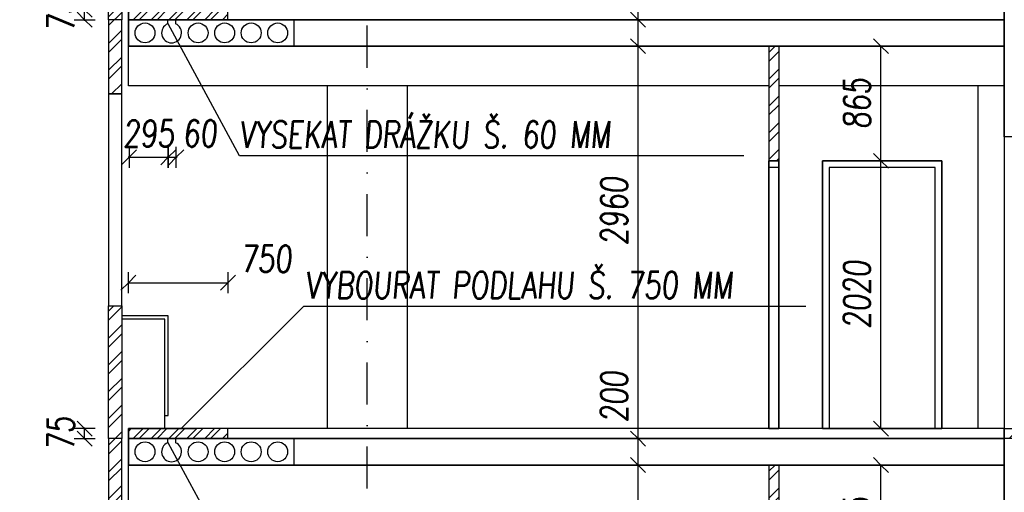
# Model space of a CAD drawing. Header units: millimetres. Extents: x 22267 to 193155, y 329430 to 541733.
# Tile 40 of 89: x 129118 to 136537, y 363750 to 367315. Entities that reach past the tile are written whole.
import ezdxf

# ---------------------------------------------------------------- set-up
doc = ezdxf.new("R2010")
doc.units = ezdxf.units.MM
doc.linetypes.add('ČERCHOVANÁ', pattern=[25.4, 12.7, -6.35, 0, -6.35])
for name, color, linetype in [('BOURÁNÍ FASÁDY', 30, 'Continuous'), ('BOURÁNÍ PODLAHY', 30, 'Continuous'), ('BOURÁNÍ PŘÍČEK', 30, 'Continuous'), ('KOTY_100', 7, 'Continuous'), ('KÓTY BP FASÁDA', 255, 'Continuous'), ('KÓTY BP PODLAHA', 255, 'Continuous'), ('KÓTY BP PŘÍČKY', 255, 'Continuous'), ('OK_beton', 141, 'Continuous'), ('OSY', 7, 'Continuous'), ('TENKA', 4, 'Continuous'), ('TLUSTA', 2, 'Continuous'), ('ŽB', 1, 'Continuous')]:
    doc.layers.add(name, color=color, linetype=linetype)
doc.styles.add('CS-ROMANS', font='romans.shx', dxfattribs={"width": 0.75, "oblique": 5})
doc.styles.add('CS-ROMANS_100', font='romans.shx', dxfattribs={"width": 0.75, "oblique": 5, "height": 200})
doc.dimstyles.new('A_KÓTA_100', dxfattribs={"dimtxt": 200, "dimasz": 4, "dimexe": 100, "dimexo": 1500, "dimgap": 80, "dimtad": 1, "dimdec": 0, "dimdsep": 46, "dimtxsty": 'CS-ROMANS_100', "dimblk": 'KOT_CARA20', "dimcen": 90, "dimse1": 1, "dimse2": 1, "dimclrd": 256, "dimclre": 256, "dimclrt": 256, "dimadec": 0, "dimazin": 0, "dimtfac": 1, "dimtdec": 0, "dimtix": 1, "dimtmove": 2, "dimatfit": 3, "dimldrblk": 'OBLIQUE', "dimfxl": 1, "dimfxlon": 1, "dimtolj": 1, "dimarcsym": 0})

# ---------------------------------------------------------------- blocks, each defined once
blk = doc.blocks.new('KOT_CARA20')
for p, q in [((0, 20), (0, -20)), ((0, 0), (-14.1, -14.1)), ((0, 0), (14.1, 14.1))]:
    blk.add_line(p, q)
blk = doc.blocks.new('*D2820')
at = {"layer": 'Defpoints', "color": 0, "transparency": 16777216}
for p in [(130237.4, 367315.5), (129942.4, 367115.5), (130237.4, 366277.2)]:
    blk.add_point(p, dxfattribs=at)
at = {"layer": 'KÓTY BP PODLAHA', "lineweight": -2, "transparency": 16777216}
for p, q in [((129938.4, 366277.2), (129934.4, 366277.2)), ((129942.4, 366277.2), (130237.4, 366277.2)), ((130241.4, 366277.2), (130245.4, 366277.2))]:
    blk.add_line(p, q, dxfattribs=at)
at = {"layer": 'KÓTY BP PODLAHA', "lineweight": -2, "transparency": 16777216, "xscale": 4, "yscale": 4, "zscale": 4}
blk.add_blockref('KOT_CARA20', (129942.4, 366277.2), dxfattribs=at)
at = {"layer": 'KÓTY BP PODLAHA', "lineweight": -2, "transparency": 16777216, "xscale": 4, "yscale": 4, "zscale": 4, "rotation": 180}
blk.add_blockref('KOT_CARA20', (130237.4, 366277.2), dxfattribs=at)
at = {"layer": 'KÓTY BP PODLAHA', "transparency": 16777216, "insert": (130089.9, 366457.2), "char_height": 200, "attachment_point": 5, "style": 'CS-ROMANS_100'}
blk.add_mtext('\\A1;295', dxfattribs=at)
blk = doc.blocks.new('_OBLIQUE')
at = {"color": 0, "linetype": 'ByBlock', "ltscale": 15}
blk.add_line((-0.5, -0.5), (0.5, 0.5), dxfattribs=at)
blk = doc.blocks.new('*D2821')
at = {"layer": 'Defpoints', "color": 0, "transparency": 16777216}
for p in [(130237.4, 367315.5), (130297.4, 367315.5), (130297.4, 366277.2)]:
    blk.add_point(p, dxfattribs=at)
at = {"layer": 'KÓTY BP PODLAHA', "lineweight": -2, "transparency": 16777216}
for p, q in [((130233.4, 366277.2), (130229.4, 366277.2)), ((130237.4, 366277.2), (130297.4, 366277.2)), ((130301.4, 366277.2), (130305.4, 366277.2))]:
    blk.add_line(p, q, dxfattribs=at)
at = {"layer": 'KÓTY BP PODLAHA', "lineweight": -2, "transparency": 16777216, "xscale": 4, "yscale": 4, "zscale": 4}
blk.add_blockref('KOT_CARA20', (130237.4, 366277.2), dxfattribs=at)
at = {"layer": 'KÓTY BP PODLAHA', "lineweight": -2, "transparency": 16777216, "xscale": 4, "yscale": 4, "zscale": 4, "rotation": 180}
blk.add_blockref('KOT_CARA20', (130297.4, 366277.2), dxfattribs=at)
at = {"layer": 'KÓTY BP PODLAHA', "transparency": 16777216, "insert": (130475.4, 366457.2), "char_height": 200, "attachment_point": 5, "style": 'CS-ROMANS_100'}
blk.add_mtext('\\A1;60', dxfattribs=at)
blk = doc.blocks.new('*D2822')
at = {"layer": 'Defpoints', "color": 0, "transparency": 16777216}
for p in [(129607.5, 367390.5), (129967.3, 367390.5), (129967.3, 367315.5)]:
    blk.add_point(p, dxfattribs=at)
at = {"layer": 'KÓTY BP PODLAHA', "lineweight": -2, "transparency": 16777216}
for p, q in [((129607.5, 367394.5), (129607.5, 367398.5)), ((129607.5, 367315.5), (129607.5, 367390.5)), ((129607.5, 367311.5), (129607.5, 367307.5))]:
    blk.add_line(p, q, dxfattribs=at)
at = {"layer": 'KÓTY BP PODLAHA', "lineweight": -2, "transparency": 16777216, "xscale": 4, "yscale": 4, "zscale": 4}
for p, rotation in [((129607.5, 367390.5), 270), ((129607.5, 367315.5), 90)]:
    blk.add_blockref('KOT_CARA20', p, dxfattribs=dict(at, rotation=rotation))
at = {"layer": 'KÓTY BP PODLAHA', "transparency": 16777216, "insert": (129427.5, 367353), "char_height": 200, "attachment_point": 5, "rotation": 90, "style": 'CS-ROMANS_100'}
blk.add_mtext('\\A1;75', dxfattribs=at)
blk = doc.blocks.new('*D2827')
at = {"layer": 'Defpoints', "color": 0, "transparency": 16777216}
for p in [(130687.4, 365331.2), (129937.4, 364230.5), (130687.4, 364230.5)]:
    blk.add_point(p, dxfattribs=at)
at = {"layer": 'KÓTY BP PODLAHA', "lineweight": -2, "transparency": 16777216}
blk.add_line((129941.4, 365331.2), (130683.4, 365331.2), dxfattribs=at)
at = {"layer": 'KÓTY BP PODLAHA', "lineweight": -2, "transparency": 16777216, "xscale": 4, "yscale": 4, "zscale": 4, "rotation": 180}
blk.add_blockref('KOT_CARA20', (129937.4, 365331.2), dxfattribs=at)
at = {"layer": 'KÓTY BP PODLAHA', "lineweight": -2, "transparency": 16777216, "xscale": 4, "yscale": 4, "zscale": 4}
blk.add_blockref('KOT_CARA20', (130687.4, 365331.2), dxfattribs=at)
at = {"layer": 'KÓTY BP PODLAHA', "transparency": 16777216, "insert": (130975.2, 365511.2), "char_height": 200, "attachment_point": 5, "style": 'CS-ROMANS_100'}
blk.add_mtext('\\A1;750', dxfattribs=at)
blk = doc.blocks.new('*D2824')
at = {"layer": 'Defpoints', "color": 0, "transparency": 16777216}
for p in [(130237.4, 364155.5), (129942.4, 363955.5), (130237.4, 363117.2)]:
    blk.add_point(p, dxfattribs=at)
at = {"layer": 'KÓTY BP PODLAHA', "lineweight": -2, "transparency": 16777216}
for p, q in [((129938.4, 363117.2), (129934.4, 363117.2)), ((129942.4, 363117.2), (130237.4, 363117.2)), ((130241.4, 363117.2), (130245.4, 363117.2))]:
    blk.add_line(p, q, dxfattribs=at)
at = {"layer": 'KÓTY BP PODLAHA', "lineweight": -2, "transparency": 16777216, "xscale": 4, "yscale": 4, "zscale": 4}
blk.add_blockref('KOT_CARA20', (129942.4, 363117.2), dxfattribs=at)
at = {"layer": 'KÓTY BP PODLAHA', "lineweight": -2, "transparency": 16777216, "xscale": 4, "yscale": 4, "zscale": 4, "rotation": 180}
blk.add_blockref('KOT_CARA20', (130237.4, 363117.2), dxfattribs=at)
at = {"layer": 'KÓTY BP PODLAHA', "transparency": 16777216, "insert": (130089.9, 363297.2), "char_height": 200, "attachment_point": 5, "style": 'CS-ROMANS_100'}
blk.add_mtext('\\A1;295', dxfattribs=at)
blk = doc.blocks.new('*D2825')
at = {"layer": 'Defpoints', "color": 0, "transparency": 16777216}
for p in [(130237.4, 364155.5), (130297.4, 364155.5), (130297.4, 363117.2)]:
    blk.add_point(p, dxfattribs=at)
at = {"layer": 'KÓTY BP PODLAHA', "lineweight": -2, "transparency": 16777216}
for p, q in [((130233.4, 363117.2), (130229.4, 363117.2)), ((130237.4, 363117.2), (130297.4, 363117.2)), ((130301.4, 363117.2), (130305.4, 363117.2))]:
    blk.add_line(p, q, dxfattribs=at)
at = {"layer": 'KÓTY BP PODLAHA', "lineweight": -2, "transparency": 16777216, "xscale": 4, "yscale": 4, "zscale": 4}
blk.add_blockref('KOT_CARA20', (130237.4, 363117.2), dxfattribs=at)
at = {"layer": 'KÓTY BP PODLAHA', "lineweight": -2, "transparency": 16777216, "xscale": 4, "yscale": 4, "zscale": 4, "rotation": 180}
blk.add_blockref('KOT_CARA20', (130297.4, 363117.2), dxfattribs=at)
at = {"layer": 'KÓTY BP PODLAHA', "transparency": 16777216, "insert": (130475.4, 363297.2), "char_height": 200, "attachment_point": 5, "style": 'CS-ROMANS_100'}
blk.add_mtext('\\A1;60', dxfattribs=at)
blk = doc.blocks.new('*D2826')
at = {"layer": 'Defpoints', "color": 0, "transparency": 16777216}
for p in [(129607.5, 364230.5), (129967.3, 364230.5), (129967.3, 364155.5)]:
    blk.add_point(p, dxfattribs=at)
at = {"layer": 'KÓTY BP PODLAHA', "lineweight": -2, "transparency": 16777216}
for p, q in [((129607.5, 364234.5), (129607.5, 364238.5)), ((129607.5, 364155.5), (129607.5, 364230.5)), ((129607.5, 364151.5), (129607.5, 364147.5))]:
    blk.add_line(p, q, dxfattribs=at)
at = {"layer": 'KÓTY BP PODLAHA', "lineweight": -2, "transparency": 16777216, "xscale": 4, "yscale": 4, "zscale": 4}
for p, rotation in [((129607.5, 364230.5), 270), ((129607.5, 364155.5), 90)]:
    blk.add_blockref('KOT_CARA20', p, dxfattribs=dict(at, rotation=rotation))
at = {"layer": 'KÓTY BP PODLAHA', "transparency": 16777216, "insert": (129427.5, 364193), "char_height": 200, "attachment_point": 5, "rotation": 90, "style": 'CS-ROMANS_100'}
blk.add_mtext('\\A1;75', dxfattribs=at)
blk = doc.blocks.new('*D2904')
at = {"layer": 'Defpoints', "color": 0, "transparency": 16777216}
for p in [(128117.9, 407305.5), (129837.4, 407305.5), (129787.4, 347755.5)]:
    blk.add_point(p, dxfattribs=at)
at = {"layer": 'KOTY_100', "lineweight": -2, "transparency": 16777216}
blk.add_line((128117.9, 347759.5), (128117.9, 407301.5), dxfattribs=at)
at = {"layer": 'KOTY_100', "lineweight": -2, "transparency": 16777216, "xscale": 4, "yscale": 4, "zscale": 4}
for p, rotation in [((128117.9, 407305.5), 90), ((128117.9, 347755.5), 270)]:
    blk.add_blockref('KOT_CARA20', p, dxfattribs=dict(at, rotation=rotation))
at = {"layer": 'KOTY_100', "transparency": 16777216, "insert": (127937.9, 377530.5), "char_height": 200, "attachment_point": 5, "rotation": 90, "style": 'CS-ROMANS_100'}
blk.add_mtext('\\A1;59550', dxfattribs=at)
blk = doc.blocks.new('*D2936')
at = {"layer": 'Defpoints', "color": 0, "transparency": 16777216}
for p in [(128533.3, 364155.5), (129837.4, 364155.5), (129837.4, 363595.5)]:
    blk.add_point(p, dxfattribs=at)
at = {"layer": 'KÓTY BP FASÁDA', "lineweight": -2, "transparency": 16777216}
blk.add_line((128533.3, 363599.5), (128533.3, 364151.5), dxfattribs=at)
at = {"layer": 'KÓTY BP FASÁDA', "lineweight": -2, "transparency": 16777216, "xscale": 4, "yscale": 4, "zscale": 4}
for p, rotation in [((128533.3, 364155.5), 90), ((128533.3, 363595.5), 270)]:
    blk.add_blockref('KOT_CARA20', p, dxfattribs=dict(at, rotation=rotation))
at = {"layer": 'KÓTY BP FASÁDA', "transparency": 16777216, "insert": (128353.3, 363875.5), "char_height": 200, "attachment_point": 5, "rotation": 90, "style": 'CS-ROMANS_100'}
blk.add_mtext('\\A1;560', dxfattribs=at)
blk = doc.blocks.new('*D2937')
at = {"layer": 'Defpoints', "color": 0, "transparency": 16777216}
for p in [(128533.3, 365155.5), (129837.4, 365155.5), (129837.4, 364155.5)]:
    blk.add_point(p, dxfattribs=at)
at = {"layer": 'KÓTY BP FASÁDA', "lineweight": -2, "transparency": 16777216}
blk.add_line((128533.3, 364159.5), (128533.3, 365151.5), dxfattribs=at)
at = {"layer": 'KÓTY BP FASÁDA', "lineweight": -2, "transparency": 16777216, "xscale": 4, "yscale": 4, "zscale": 4}
for p, rotation in [((128533.3, 365155.5), 90), ((128533.3, 364155.5), 270)]:
    blk.add_blockref('KOT_CARA20', p, dxfattribs=dict(at, rotation=rotation))
at = {"layer": 'KÓTY BP FASÁDA', "transparency": 16777216, "insert": (128353.3, 364655.5), "char_height": 200, "attachment_point": 5, "rotation": 90, "style": 'CS-ROMANS_100'}
blk.add_mtext('\\A1;1000', dxfattribs=at)
blk = doc.blocks.new('*D2938')
at = {"layer": 'Defpoints', "color": 0, "transparency": 16777216}
for p in [(128533.3, 366755.5), (129837.4, 366755.5), (129837.4, 365155.5)]:
    blk.add_point(p, dxfattribs=at)
at = {"layer": 'KÓTY BP FASÁDA', "lineweight": -2, "transparency": 16777216}
blk.add_line((128533.3, 365159.5), (128533.3, 366751.5), dxfattribs=at)
at = {"layer": 'KÓTY BP FASÁDA', "lineweight": -2, "transparency": 16777216, "xscale": 4, "yscale": 4, "zscale": 4}
for p, rotation in [((128533.3, 366755.5), 90), ((128533.3, 365155.5), 270)]:
    blk.add_blockref('KOT_CARA20', p, dxfattribs=dict(at, rotation=rotation))
at = {"layer": 'KÓTY BP FASÁDA', "transparency": 16777216, "insert": (128353.3, 365955.5), "char_height": 200, "attachment_point": 5, "rotation": 90, "style": 'CS-ROMANS_100'}
blk.add_mtext('\\A1;1600', dxfattribs=at)
blk = doc.blocks.new('*D2939')
at = {"layer": 'Defpoints', "color": 0, "transparency": 16777216}
for p in [(128533.3, 367315.5), (129837.4, 367315.5), (129837.4, 366755.5)]:
    blk.add_point(p, dxfattribs=at)
at = {"layer": 'KÓTY BP FASÁDA', "lineweight": -2, "transparency": 16777216}
blk.add_line((128533.3, 366759.5), (128533.3, 367311.5), dxfattribs=at)
at = {"layer": 'KÓTY BP FASÁDA', "lineweight": -2, "transparency": 16777216, "xscale": 4, "yscale": 4, "zscale": 4}
for p, rotation in [((128533.3, 367315.5), 90), ((128533.3, 366755.5), 270)]:
    blk.add_blockref('KOT_CARA20', p, dxfattribs=dict(at, rotation=rotation))
at = {"layer": 'KÓTY BP FASÁDA', "transparency": 16777216, "insert": (128353.3, 367035.5), "char_height": 200, "attachment_point": 5, "rotation": 90, "style": 'CS-ROMANS_100'}
blk.add_mtext('\\A1;560', dxfattribs=at)
blk = doc.blocks.new('*D2940')
at = {"layer": 'Defpoints', "color": 0, "transparency": 16777216}
for p in [(128533.3, 368315.5), (129837.4, 368315.5), (129837.4, 367315.5)]:
    blk.add_point(p, dxfattribs=at)
at = {"layer": 'KÓTY BP FASÁDA', "lineweight": -2, "transparency": 16777216}
blk.add_line((128533.3, 367319.5), (128533.3, 368311.5), dxfattribs=at)
at = {"layer": 'KÓTY BP FASÁDA', "lineweight": -2, "transparency": 16777216, "xscale": 4, "yscale": 4, "zscale": 4}
for p, rotation in [((128533.3, 368315.5), 90), ((128533.3, 367315.5), 270)]:
    blk.add_blockref('KOT_CARA20', p, dxfattribs=dict(at, rotation=rotation))
at = {"layer": 'KÓTY BP FASÁDA', "transparency": 16777216, "insert": (128353.3, 367815.5), "char_height": 200, "attachment_point": 5, "rotation": 90, "style": 'CS-ROMANS_100'}
blk.add_mtext('\\A1;1000', dxfattribs=at)
blk = doc.blocks.new('*D3277')
at = {"layer": 'Defpoints', "color": 0, "transparency": 16777216}
for p in [(133777.5, 363955.5), (133973.7, 363955.5), (134056.8, 360995.5)]:
    blk.add_point(p, dxfattribs=at)
at = {"layer": 'KOTY_100', "lineweight": -2, "transparency": 16777216}
blk.add_line((133777.5, 360999.5), (133777.5, 363951.5), dxfattribs=at)
at = {"layer": 'KOTY_100', "lineweight": -2, "transparency": 16777216, "xscale": 4, "yscale": 4, "zscale": 4}
for p, rotation in [((133777.5, 363955.5), 90), ((133777.5, 360995.5), 270)]:
    blk.add_blockref('KOT_CARA20', p, dxfattribs=dict(at, rotation=rotation))
at = {"layer": 'KOTY_100', "transparency": 16777216, "insert": (133597.5, 362640.1), "char_height": 200, "attachment_point": 5, "rotation": 90, "style": 'CS-ROMANS_100'}
blk.add_mtext('\\A1;2960', dxfattribs=at)
blk = doc.blocks.new('*D3278')
at = {"layer": 'Defpoints', "color": 0, "transparency": 16777216}
for p in [(133777.5, 364155.5), (133996.4, 364155.5), (133973.7, 363955.5)]:
    blk.add_point(p, dxfattribs=at)
at = {"layer": 'KOTY_100', "lineweight": -2, "transparency": 16777216}
blk.add_line((133777.5, 363959.5), (133777.5, 364151.5), dxfattribs=at)
at = {"layer": 'KOTY_100', "lineweight": -2, "transparency": 16777216, "xscale": 4, "yscale": 4, "zscale": 4}
for p, rotation in [((133777.5, 364155.5), 90), ((133777.5, 363955.5), 270)]:
    blk.add_blockref('KOT_CARA20', p, dxfattribs=dict(at, rotation=rotation))
at = {"layer": 'KOTY_100', "transparency": 16777216, "insert": (133597.5, 364470.1), "char_height": 200, "attachment_point": 5, "rotation": 90, "style": 'CS-ROMANS_100'}
blk.add_mtext('\\A1;200', dxfattribs=at)
blk = doc.blocks.new('*D3279')
at = {"layer": 'Defpoints', "color": 0, "transparency": 16777216}
for p in [(133777.5, 367115.5), (134056.7, 367115.5), (133996.4, 364155.5)]:
    blk.add_point(p, dxfattribs=at)
at = {"layer": 'KOTY_100', "lineweight": -2, "transparency": 16777216}
blk.add_line((133777.5, 364159.5), (133777.5, 367111.5), dxfattribs=at)
at = {"layer": 'KOTY_100', "lineweight": -2, "transparency": 16777216, "xscale": 4, "yscale": 4, "zscale": 4}
for p, rotation in [((133777.5, 367115.5), 90), ((133777.5, 364155.5), 270)]:
    blk.add_blockref('KOT_CARA20', p, dxfattribs=dict(at, rotation=rotation))
at = {"layer": 'KOTY_100', "transparency": 16777216, "insert": (133597.5, 365870.7), "char_height": 200, "attachment_point": 5, "rotation": 90, "style": 'CS-ROMANS_100'}
blk.add_mtext('\\A1;2960', dxfattribs=at)
blk = doc.blocks.new('*D3280')
at = {"layer": 'Defpoints', "color": 0, "transparency": 16777216}
for p in [(133777.5, 367315.5), (134049.2, 367315.5), (134056.7, 367115.5)]:
    blk.add_point(p, dxfattribs=at)
at = {"layer": 'KOTY_100', "lineweight": -2, "transparency": 16777216}
blk.add_line((133777.5, 367119.5), (133777.5, 367311.5), dxfattribs=at)
at = {"layer": 'KOTY_100', "lineweight": -2, "transparency": 16777216, "xscale": 4, "yscale": 4, "zscale": 4}
for p, rotation in [((133777.5, 367315.5), 90), ((133777.5, 367115.5), 270)]:
    blk.add_blockref('KOT_CARA20', p, dxfattribs=dict(at, rotation=rotation))
at = {"layer": 'KOTY_100', "transparency": 16777216, "insert": (133597.5, 367668.2), "char_height": 200, "attachment_point": 5, "rotation": 90, "style": 'CS-ROMANS_100'}
blk.add_mtext('\\A1;200', dxfattribs=at)
blk = doc.blocks.new('*D3281')
at = {"layer": 'Defpoints', "color": 0, "transparency": 16777216}
for p in [(133777.5, 370275.5), (134388.5, 370275.5), (134049.2, 367315.5)]:
    blk.add_point(p, dxfattribs=at)
at = {"layer": 'KOTY_100', "lineweight": -2, "transparency": 16777216}
blk.add_line((133777.5, 367319.5), (133777.5, 370271.5), dxfattribs=at)
at = {"layer": 'KOTY_100', "lineweight": -2, "transparency": 16777216, "xscale": 4, "yscale": 4, "zscale": 4}
for p, rotation in [((133777.5, 370275.5), 90), ((133777.5, 367315.5), 270)]:
    blk.add_blockref('KOT_CARA20', p, dxfattribs=dict(at, rotation=rotation))
at = {"layer": 'KOTY_100', "transparency": 16777216, "insert": (133597.5, 369027.9), "char_height": 200, "attachment_point": 5, "rotation": 90, "style": 'CS-ROMANS_100'}
blk.add_mtext('\\A1;2960', dxfattribs=at)
blk = doc.blocks.new('*D3398')
at = {"layer": 'Defpoints', "color": 0, "transparency": 16777216}
for p in [(135607.3, 363955.5), (135807.9, 363955.5), (134837.4, 363090.5)]:
    blk.add_point(p, dxfattribs=at)
at = {"layer": 'KÓTY BP PŘÍČKY', "lineweight": -2, "transparency": 16777216}
blk.add_line((135607.3, 363094.5), (135607.3, 363951.5), dxfattribs=at)
at = {"layer": 'KÓTY BP PŘÍČKY', "lineweight": -2, "transparency": 16777216, "xscale": 4, "yscale": 4, "zscale": 4}
for p, rotation in [((135607.3, 363955.5), 90), ((135607.3, 363090.5), 270)]:
    blk.add_blockref('KOT_CARA20', p, dxfattribs=dict(at, rotation=rotation))
at = {"layer": 'KÓTY BP PŘÍČKY', "transparency": 16777216, "insert": (135427.3, 363523), "char_height": 200, "attachment_point": 5, "rotation": 90, "style": 'CS-ROMANS_100'}
blk.add_mtext('\\A1;865', dxfattribs=at)
blk = doc.blocks.new('*D3399')
at = {"layer": 'Defpoints', "color": 0, "transparency": 16777216}
for p in [(134837.4, 366250.5), (135607.3, 366250.5), (135041.3, 364230.5)]:
    blk.add_point(p, dxfattribs=at)
at = {"layer": 'KÓTY BP PŘÍČKY', "lineweight": -2, "transparency": 16777216}
blk.add_line((135607.3, 364234.5), (135607.3, 366246.5), dxfattribs=at)
at = {"layer": 'KÓTY BP PŘÍČKY', "lineweight": -2, "transparency": 16777216, "xscale": 4, "yscale": 4, "zscale": 4}
for p, rotation in [((135607.3, 366250.5), 90), ((135607.3, 364230.5), 270)]:
    blk.add_blockref('KOT_CARA20', p, dxfattribs=dict(at, rotation=rotation))
at = {"layer": 'KÓTY BP PŘÍČKY', "transparency": 16777216, "insert": (135427.3, 365240.5), "char_height": 200, "attachment_point": 5, "rotation": 90, "style": 'CS-ROMANS_100'}
blk.add_mtext('\\A1;2020', dxfattribs=at)
blk = doc.blocks.new('*D3400')
at = {"layer": 'Defpoints', "color": 0, "transparency": 16777216}
for p in [(135607.3, 367115.5), (135807.9, 367115.5), (134837.4, 366250.5)]:
    blk.add_point(p, dxfattribs=at)
at = {"layer": 'KÓTY BP PŘÍČKY', "lineweight": -2, "transparency": 16777216}
blk.add_line((135607.3, 366254.5), (135607.3, 367111.5), dxfattribs=at)
at = {"layer": 'KÓTY BP PŘÍČKY', "lineweight": -2, "transparency": 16777216, "xscale": 4, "yscale": 4, "zscale": 4}
for p, rotation in [((135607.3, 367115.5), 90), ((135607.3, 366250.5), 270)]:
    blk.add_blockref('KOT_CARA20', p, dxfattribs=dict(at, rotation=rotation))
at = {"layer": 'KÓTY BP PŘÍČKY', "transparency": 16777216, "insert": (135427.3, 366683), "char_height": 200, "attachment_point": 5, "rotation": 90, "style": 'CS-ROMANS_100'}
blk.add_mtext('\\A1;865', dxfattribs=at)

msp = doc.modelspace()

# ---------------------------------------------------------------- hatches: boundary and pattern name
at = {"layer": 'BOURÁNÍ FASÁDY'}
h = msp.add_hatch(dxfattribs=at)
h.set_pattern_fill('ANSI32', color=256, scale=15)
h.set_pattern_definition([(45, (99276.44, 0), (-101.02788, 101.02788), []), (45, (99343.79, 0), (-101.02788, 101.02788), [])])
h.paths.add_polyline_path([(129787.4, 406600.5), (129887.4, 406600.5), (129887.4, 407305.5), (129787.4, 407305.5)])
h.paths.add_polyline_path([(129787.4, 404675.5), (129887.4, 404675.5), (129887.4, 406600.5), (129787.4, 406600.5)])
h.paths.add_polyline_path([(129887.4, 402075.5), (129787.4, 402075.5), (129787.4, 403075.5), (129887.4, 403075.5)])
h.paths.add_polyline_path([(129787.4, 401515.5), (129887.4, 401515.5), (129887.4, 402075.5), (129787.4, 402075.5)])
h.paths.add_polyline_path([(129887.4, 398915.5), (129787.4, 398915.5), (129787.4, 399915.5), (129887.4, 399915.5)])
h.paths.add_polyline_path([(129787.4, 398355.5), (129887.4, 398355.5), (129887.4, 398915.5), (129787.4, 398915.5)])
h.paths.add_polyline_path([(129887.4, 395755.5), (129787.4, 395755.5), (129787.4, 396755.5), (129887.4, 396755.5)])
h.paths.add_polyline_path([(129787.4, 395195.5), (129887.4, 395195.5), (129887.4, 395755.5), (129787.4, 395755.5)])
h.paths.add_polyline_path([(129887.4, 392595.5), (129787.4, 392595.5), (129787.4, 393595.5), (129887.4, 393595.5)])
h.paths.add_polyline_path([(129787.4, 392035.5), (129887.4, 392035.5), (129887.4, 392595.5), (129787.4, 392595.5)])
h.paths.add_polyline_path([(129887.4, 389435.5), (129787.4, 389435.5), (129787.4, 390435.5), (129887.4, 390435.5)])
h.paths.add_polyline_path([(129787.4, 388875.5), (129887.4, 388875.5), (129887.4, 389435.5), (129787.4, 389435.5)])
h.paths.add_polyline_path([(129787.4, 385715.5), (129887.4, 385715.5), (129887.4, 386275.5), (129787.4, 386275.5)])
h.paths.add_polyline_path([(129887.4, 386275.5), (129787.4, 386275.5), (129787.4, 387275.5), (129887.4, 387275.5)])
h.paths.add_polyline_path([(129887.4, 383115.5), (129787.4, 383115.5), (129787.4, 384115.5), (129887.4, 384115.5)])
h.paths.add_polyline_path([(129787.4, 382555.5), (129887.4, 382555.5), (129887.4, 383115.5), (129787.4, 383115.5)])
h.paths.add_polyline_path([(129887.4, 379955.5), (129787.4, 379955.5), (129787.4, 380955.5), (129887.4, 380955.5)])
h.paths.add_polyline_path([(129787.4, 379395.5), (129887.4, 379395.5), (129887.4, 379955.5), (129787.4, 379955.5)])
h.paths.add_polyline_path([(129887.4, 376795.5), (129787.4, 376795.5), (129787.4, 377795.5), (129887.4, 377795.5)])
h.paths.add_polyline_path([(129787.4, 376235.5), (129887.4, 376235.5), (129887.4, 376795.5), (129787.4, 376795.5)])
h.paths.add_polyline_path([(129887.4, 373635.5), (129787.4, 373635.5), (129787.4, 374635.5), (129887.4, 374635.5)])
h.paths.add_polyline_path([(129787.4, 373075.5), (129887.4, 373075.5), (129887.4, 373635.5), (129787.4, 373635.5)])
h.paths.add_polyline_path([(129887.4, 370475.5), (129787.4, 370475.5), (129787.4, 371475.5), (129887.4, 371475.5)])
h.paths.add_polyline_path([(129787.4, 369915.5), (129887.4, 369915.5), (129887.4, 370475.5), (129787.4, 370475.5)])
h.paths.add_polyline_path([(129887.4, 367315.5), (129787.4, 367315.5), (129787.4, 368315.5), (129887.4, 368315.5)])
h.paths.add_polyline_path([(129787.4, 366755.5), (129887.4, 366755.5), (129887.4, 367315.5), (129787.4, 367315.5)])
h.paths.add_polyline_path([(129887.4, 364155.5), (129787.4, 364155.5), (129787.4, 365155.5), (129887.4, 365155.5)])
h.paths.add_polyline_path([(129787.4, 363595.5), (129887.4, 363595.5), (129887.4, 364155.5), (129787.4, 364155.5)])
h.paths.add_polyline_path([(129887.4, 360995.5), (129787.4, 360995.5), (129787.4, 361995.5), (129887.4, 361995.5)])
h.paths.add_polyline_path([(129787.4, 360435.5), (129887.4, 360435.5), (129887.4, 360995.5), (129787.4, 360995.5)])
h.paths.add_polyline_path([(129887.4, 357835.5), (129787.4, 357835.5), (129787.4, 358835.5), (129887.4, 358835.5)])
h.paths.add_polyline_path([(129787.4, 357275.5), (129887.4, 357275.5), (129887.4, 357835.5), (129787.4, 357835.5)])
h.paths.add_polyline_path([(129887.4, 354675.5), (129787.4, 354675.5), (129787.4, 355675.5), (129887.4, 355675.5)])
h.paths.add_polyline_path([(129787.4, 354115.5), (129887.4, 354115.5), (129887.4, 354675.5), (129787.4, 354675.5)])
h.paths.add_polyline_path([(129887.4, 351515.5), (129787.4, 351515.5), (129787.4, 352515.5), (129887.4, 352515.5)])
h.paths.add_polyline_path([(129787.4, 350955.5), (129887.4, 350955.5), (129887.4, 351515.5), (129787.4, 351515.5)])
h.paths.add_polyline_path([(129887.4, 347755.5), (129787.4, 347755.5), (129787.4, 348355.5), (129887.4, 348355.5)])
h.paths.add_polyline_path([(129887.4, 348355.5), (129787.4, 348355.5), (129787.4, 349355.5), (129887.4, 349355.5)])
at = {"layer": 'BOURÁNÍ PODLAHY'}
h = msp.add_hatch(dxfattribs=at)
h.set_pattern_fill('ANSI32', color=256, scale=10)
h.set_pattern_definition([(45, (99276.44, -34760), (-67.35192, 67.35192), []), (45, (99321.34, -34760), (-67.35192, 67.35192), [])])
h.paths.add_polyline_path([(130237.4, 367390.5), (129937.4, 367390.5), (129937.4, 367315.5), (130237.4, 367315.5)])
h.paths.add_polyline_path([(130687.4, 367390.5), (130237.4, 367390.5), (130237.4, 367315.5), (130687.4, 367315.5)])
h = msp.add_hatch(dxfattribs=at)
h.set_pattern_fill('ANSI32', color=256, scale=10)
h.set_pattern_definition([(45, (99276.44, -37920), (-67.35192, 67.35192), []), (45, (99321.34, -37920), (-67.35192, 67.35192), [])])
h.paths.add_polyline_path([(130237.4, 364230.5), (129937.4, 364230.5), (129937.4, 364155.5), (130237.4, 364155.5)])
h.paths.add_polyline_path([(130687.4, 364230.5), (130237.4, 364230.5), (130237.4, 364155.5), (130687.4, 364155.5)])
at = {"layer": 'BOURÁNÍ PŘÍČEK'}
h = msp.add_hatch(dxfattribs=at)
h.set_pattern_fill('ANSI32', color=256, scale=15)
h.set_pattern_definition([(45, (94701.44, -35885), (-101.02788, 101.02788), []), (45, (94768.79, -35885), (-101.02788, 101.02788), [])])
h.paths.add_polyline_path([(134762.4, 367115.5), (134837.4, 367115.5), (134837.4, 366250.5), (134762.4, 366250.5)])
h = msp.add_hatch(dxfattribs=at)
h.set_pattern_fill('ANSI32', color=256, scale=15)
h.set_pattern_definition([(45, (-2e-10, -37920), (-101.02788, 101.02788), []), (45, (67.35, -37920), (-101.02788, 101.02788), [])])
h.paths.add_polyline_path([(136537.4, 364230.5), (140622.4, 364230.5), (140622.4, 364155.5), (136537.4, 364155.5)])
h = msp.add_hatch(dxfattribs=at)
h.set_pattern_fill('ANSI32', color=256, scale=15)
h.set_pattern_definition([(45, (94701.44, -39045), (-101.02788, 101.02788), []), (45, (94768.79, -39045), (-101.02788, 101.02788), [])])
h.paths.add_polyline_path([(134762.4, 363955.5), (134837.4, 363955.5), (134837.4, 363090.5), (134762.4, 363090.5)])

# ---------------------------------------------------------------- linework, layer by layer
at = {"layer": 'BOURÁNÍ FASÁDY'}
for points in [[(129887.4, 367315.5), (129787.4, 367315.5), (129787.4, 368315.5), (129887.4, 368315.5)], [(129787.4, 366755.5), (129887.4, 366755.5), (129887.4, 367315.5), (129787.4, 367315.5)], [(129787.4, 365155.5), (129887.4, 365155.5), (129887.4, 366755.5), (129787.4, 366755.5)], [(129887.4, 364155.5), (129787.4, 364155.5), (129787.4, 365155.5), (129887.4, 365155.5)], [(129787.4, 363595.5), (129887.4, 363595.5), (129887.4, 364155.5), (129787.4, 364155.5)]]:
    msp.add_lwpolyline(points, close=True, dxfattribs=at)
for points in [[(130212.4, 364330.5), (130237.4, 364330.5), (130237.4, 365080.5), (129887.4, 365080.5)], [(130212.4, 364230.5), (130212.4, 365055.5), (129887.4, 365055.5)]]:
    msp.add_lwpolyline(points, dxfattribs=at)
at = {"layer": 'BOURÁNÍ PODLAHY'}
for p, q in [((130237.4, 367315.5), (129937.4, 367315.5)), ((130232.4, 367315.5), (130232.4, 367284.2)), ((130232.4, 367315.5), (130292.4, 367315.5)), ((130292.4, 367315.5), (130292.4, 367284.2)), ((130237.4, 364155.5), (129937.4, 364155.5)), ((130232.4, 364155.5), (130232.4, 364124.2)), ((130232.4, 364155.5), (130292.4, 364155.5)), ((130292.4, 364155.5), (130292.4, 364124.2))]:
    msp.add_line(p, q, dxfattribs=at)
for points in [[(129937.4, 367315.5), (130687.4, 367315.5), (130687.4, 367390.5), (129937.4, 367390.5)], [(129937.4, 364155.5), (130687.4, 364155.5), (130687.4, 364230.5), (129937.4, 364230.5)]]:
    msp.add_lwpolyline(points, close=True, dxfattribs=at)
for centre in [(130262.4, 367215.5), (130262.4, 364055.5)]:
    msp.add_arc(centre, 75, 113.57818, 66.42182, dxfattribs=at)
at = {"layer": 'BOURÁNÍ PŘÍČEK'}
for points in [[(136537.4, 406325.5), (136537.4, 335810.5)], [(134762.4, 367115.5), (134762.4, 366250.5)], [(134837.4, 367115.5), (134837.4, 366250.5)], [(134762.4, 363955.5), (134762.4, 363090.5)], [(134837.4, 363955.5), (134837.4, 363090.5)]]:
    msp.add_lwpolyline(points, dxfattribs=at)
for points in [[(134762.4, 366250.5), (134837.4, 366250.5), (134837.4, 366200.5), (134762.4, 366200.5)], [(134762.4, 364230.5), (134837.4, 364230.5), (134837.4, 366250.5), (134762.4, 366250.5)], [(134762.4, 366250.5), (134837.4, 366250.5), (134837.4, 364230.5), (134762.4, 364230.5)], [(135167.4, 364230.5), (136067.4, 364230.5), (136067.4, 366250.5), (135167.4, 366250.5)], [(135167.4, 366250.5), (136067.4, 366250.5), (136067.4, 364230.5), (135167.4, 364230.5)], [(135217.4, 364230.5), (136017.4, 364230.5), (136017.4, 366200.5), (135217.4, 366200.5)], [(136537.4, 364230.5), (140622.4, 364230.5), (140622.4, 364155.5), (136537.4, 364155.5)]]:
    msp.add_lwpolyline(points, close=True, dxfattribs=at)
at = {"layer": 'KÓTY BP PODLAHA'}
for p, q in [((130774.8, 366287.7), (130237.4, 367284.2)), ((134575.7, 366287.7), (130774.8, 366287.7)), ((131256.4, 365151.6), (130335.3, 364230.5)), ((135042.4, 365151.6), (131256.4, 365151.6)), ((130774.8, 363127.7), (130237.4, 364124.2))]:
    msp.add_line(p, q, dxfattribs=at)
at = {"layer": 'OK_beton'}
for p, q in [((131187.4, 367115.5), (131187.4, 367315.5)), ((131187.4, 363955.5), (131187.4, 364155.5))]:
    msp.add_line(p, q, dxfattribs=at)
for centre in [(130062.4, 367215.5), (130462.4, 367215.5), (130662.4, 367215.5), (130862.4, 367215.5), (131062.4, 367215.5), (130062.4, 364055.5), (130462.4, 364055.5), (130662.4, 364055.5), (130862.4, 364055.5), (131062.4, 364055.5)]:
    msp.add_circle(centre, 75, dxfattribs=at)
at = {"layer": 'OSY', "linetype": 'ČERCHOVANÁ', "ltscale": 25}
msp.add_lwpolyline([(131737.4, 331387.3), (131737.4, 408305.5)], dxfattribs=at)
at = {"layer": 'TENKA'}
for points in [[(136537.4, 367315.5), (129937.4, 367315.5)], [(134762.4, 366815.5), (129937.4, 366815.5), (129937.4, 367115.5), (136537.4, 367115.5), (136537.4, 366815.5), (134837.4, 366815.5)], [(131437.4, 364230.5), (131437.4, 366815.5)], [(132037.4, 366815.5), (132037.4, 364230.5)], [(136337.4, 366815.5), (136337.4, 364230.5)], [(136537.4, 364155.5), (129937.4, 364155.5)], [(134762.4, 363655.5), (129937.4, 363655.5), (129937.4, 363955.5), (136537.4, 363955.5), (136537.4, 363655.5), (134837.4, 363655.5)]]:
    msp.add_lwpolyline(points, dxfattribs=at)
at = {"layer": 'TLUSTA'}
for points in [[(129937.4, 367115.5), (129937.4, 367390.5)], [(129937.4, 367315.5), (129937.4, 367390.5), (130437.4, 367390.5)], [(136537.4, 367115.5), (129937.4, 367115.5)], [(136537.4, 364230.5), (129937.4, 364230.5)], [(129937.4, 363955.5), (129937.4, 364230.5)], [(129937.4, 364155.5), (129937.4, 364230.5), (130437.4, 364230.5)], [(136537.4, 363955.5), (129937.4, 363955.5)]]:
    msp.add_lwpolyline(points, dxfattribs=at)
at = {"layer": 'ŽB'}
for points in [[(136537.4, 367390.5), (136737.4, 367390.5), (136737.4, 366430.5), (136537.4, 366430.5)], [(129937.4, 367315.5), (136537.4, 367315.5), (136537.4, 367115.5), (129937.4, 367115.5)], [(136537.4, 364230.5), (136737.4, 364230.5), (136737.4, 363270.5), (136537.4, 363270.5)], [(129937.4, 364155.5), (136537.4, 364155.5), (136537.4, 363955.5), (129937.4, 363955.5)]]:
    msp.add_lwpolyline(points, close=True, dxfattribs=at)
for points in [[(130147.4, 367315.5), (129937.4, 367315.5), (129937.4, 367115.5), (130147.4, 367115.5)], [(130147.4, 364155.5), (129937.4, 364155.5), (129937.4, 363955.5), (130147.4, 363955.5)]]:
    msp.add_lwpolyline(points, dxfattribs=at)

# ---------------------------------------------------------------- texts
at = {"layer": 'KÓTY BP PODLAHA', "ltscale": 15, "style": 'CS-ROMANS', "oblique": 5, "width": 0.75}
for s, p in [('VYSEKAT DRÁŽKU Š. 60 MM', (130773, 366348.6)), ('VYBOURAT PODLAHU Š. 750 MM ', (131269, 365212.6))]:
    msp.add_text(s, height=200, dxfattribs=at).set_placement(p)

# ---------------------------------------------------------------- dimensions: what is measured, and where the dimension line sits
at = {"layer": 'KOTY_100'}
dim = msp.add_linear_dim(base=(128117.9, 407305.5), p1=(129787.4, 347755.5), p2=(129837.4, 407305.5), angle=90, dimstyle='A_KÓTA_100', dxfattribs=at)
dim.commit()
dim.dimension.update_dxf_attribs({"geometry": '*D2904', "text_midpoint": (127937.9, 377530.5)})
for base, p1, p2, picture, middle in [((133777.5, 370275.5), (134049.2, 367315.5), (134388.5, 370275.5), '*D3281', (133597.5, 369027.9)), ((133777.5, 367315.5), (134056.7, 367115.5), (134049.2, 367315.5), '*D3280', (133597.5, 367668.2)), ((133777.5, 367115.5), (133996.4, 364155.5), (134056.7, 367115.5), '*D3279', (133597.5, 365870.7)), ((133777.5, 364155.5), (133973.7, 363955.5), (133996.4, 364155.5), '*D3278', (133597.5, 364470.1)), ((133777.5, 363955.5), (134056.8, 360995.5), (133973.7, 363955.5), '*D3277', (133597.5, 362640.1))]:
    dim = msp.add_linear_dim(base=base, p1=p1, p2=p2, angle=90, dimstyle='A_KÓTA_100', dxfattribs=at)
    dim.commit()
    dim.dimension.update_dxf_attribs({"geometry": picture, "text_midpoint": middle, "dimtype": 160})
at = {"layer": 'KÓTY BP FASÁDA'}
for base, p1, p2, picture, middle in [((128533.3, 368315.5), (129837.4, 367315.5), (129837.4, 368315.5), '*D2940', (128353.3, 367815.5)), ((128533.3, 367315.5), (129837.4, 366755.5), (129837.4, 367315.5), '*D2939', (128353.3, 367035.5)), ((128533.3, 366755.5), (129837.4, 365155.5), (129837.4, 366755.5), '*D2938', (128353.3, 365955.5)), ((128533.3, 365155.5), (129837.4, 364155.5), (129837.4, 365155.5), '*D2937', (128353.3, 364655.5)), ((128533.3, 364155.5), (129837.4, 363595.5), (129837.4, 364155.5), '*D2936', (128353.3, 363875.5))]:
    dim = msp.add_linear_dim(base=base, p1=p1, p2=p2, angle=90, dimstyle='A_KÓTA_100', dxfattribs=at)
    dim.commit()
    dim.dimension.update_dxf_attribs({"geometry": picture, "text_midpoint": middle})
at = {"layer": 'KÓTY BP PODLAHA'}
for base, p1, p2, picture, middle in [((129607.5, 367390.5), (129967.3, 367315.5), (129967.3, 367390.5), '*D2822', (129427.5, 367353)), ((129607.5, 364230.5), (129967.3, 364155.5), (129967.3, 364230.5), '*D2826', (129427.5, 364193))]:
    dim = msp.add_linear_dim(base=base, p1=p1, p2=p2, angle=90, dimstyle='A_KÓTA_100', dxfattribs=at)
    dim.commit()
    dim.dimension.update_dxf_attribs({"geometry": picture, "text_midpoint": middle})
for base, p1, p2, picture, middle in [((130237.4, 366277.2), (129942.4, 367115.5), (130237.4, 367315.5), '*D2820', (130089.9, 366457.2)), ((130237.4, 363117.2), (129942.4, 363955.5), (130237.4, 364155.5), '*D2824', (130089.9, 363297.2))]:
    dim = msp.add_linear_dim(base=base, p1=p1, p2=p2, dimstyle='A_KÓTA_100', dxfattribs=at)
    dim.commit()
    dim.dimension.update_dxf_attribs({"geometry": picture, "text_midpoint": middle})
for base, p1, p2, picture, middle in [((130297.4, 366277.2), (130237.4, 367315.5), (130297.4, 367315.5), '*D2821', (130475.4, 366457.2)), ((130687.4, 365331.2), (129937.4, 364230.5), (130687.4, 364230.5), '*D2827', (130975.2, 365511.2)), ((130297.4, 363117.2), (130237.4, 364155.5), (130297.4, 364155.5), '*D2825', (130475.4, 363297.2))]:
    dim = msp.add_linear_dim(base=base, p1=p1, p2=p2, dimstyle='A_KÓTA_100', dxfattribs=at)
    dim.commit()
    dim.dimension.update_dxf_attribs({"geometry": picture, "text_midpoint": middle, "dimtype": 160})
at = {"layer": 'KÓTY BP PŘÍČKY'}
for base, p1, p2, picture, middle in [((135607.3, 367115.5), (134837.4, 366250.5), (135807.9, 367115.5), '*D3400', (135427.3, 366683)), ((135607.3, 366250.5), (135041.3, 364230.5), (134837.4, 366250.5), '*D3399', (135427.3, 365240.5)), ((135607.3, 363955.5), (134837.4, 363090.5), (135807.9, 363955.5), '*D3398', (135427.3, 363523))]:
    dim = msp.add_linear_dim(base=base, p1=p1, p2=p2, angle=90, dimstyle='A_KÓTA_100', dxfattribs=at)
    dim.commit()
    dim.dimension.update_dxf_attribs({"geometry": picture, "text_midpoint": middle})

doc.saveas('drawing.dxf')
